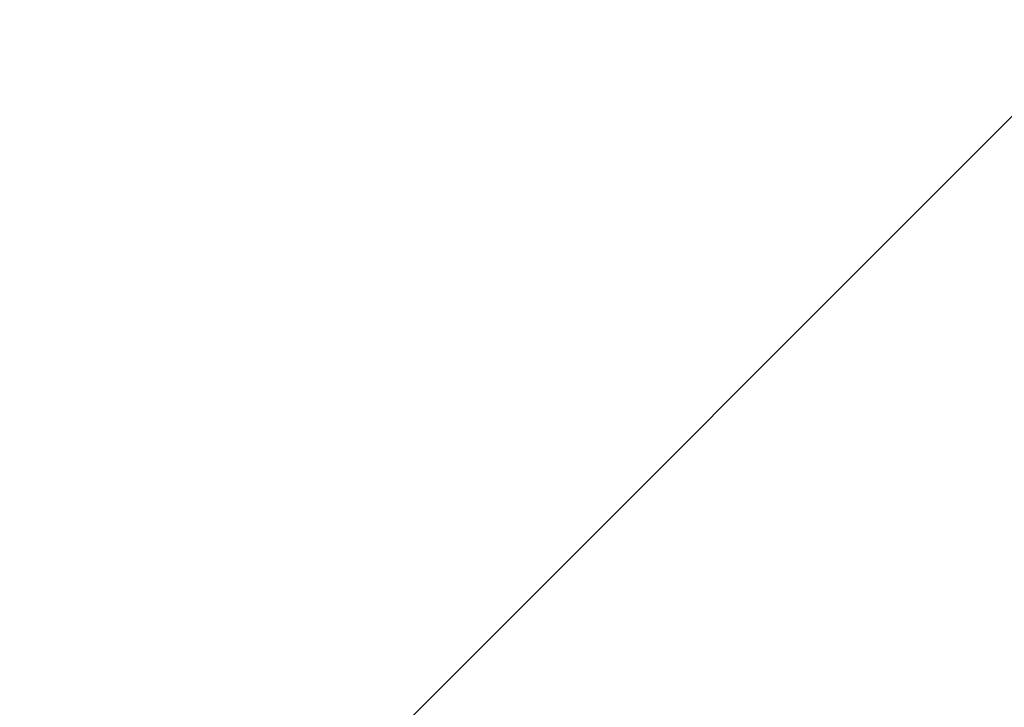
# Model space of a CAD drawing. Header units: millimetres. Extents: x 2605 to 1198744, y 17680 to 73723.
# Tile 108 of 200: x 8514 to 8551, y 52663 to 52689. Entities that reach past the tile are written whole.
import ezdxf

# ---------------------------------------------------------------- set-up
doc = ezdxf.new("R2010")
doc.units = ezdxf.units.MM

msp = doc.modelspace()

# ---------------------------------------------------------------- hatches: boundary and pattern name
at = {"lineweight": 13}
h = msp.add_hatch(dxfattribs=at)
h.set_pattern_fill('ANSI33', color=256, scale=50, style=0)
h.set_pattern_definition([(45, (-21381.03, 16915), (-224.5064, 224.5064), []), (45, (-21156.52, 16915), (-224.5064, 224.5064), [158.75, -79.375])])
h.paths.add_polyline_path([(8673.41118, 52689.15536), (8593.41118, 52689.15536), (8593.41118, 52705.15536), (8553.41118, 52705.15536), (8553.41118, 52707.15536), (8713.41118, 52707.15536), (8713.41118, 52705.15536), (8673.41118, 52705.15536)], flags=16)
edge = h.paths.add_edge_path(flags=16)
edge.add_arc((17408.41302, 53223.98242), 5, 0, 360)
edge = h.paths.add_edge_path(flags=16)
edge.add_arc((17408.41302, 53173.98242), 5, 0, 360)
edge = h.paths.add_edge_path()
edge.add_line((8483.41172, 51049.66842), (8782.03524, 51049.66842))
edge.add_line((8782.03524, 51049.66842), (8778.39869, 52658.15536))
edge.add_arc((8775.39869, 52658.15536), 3, -90, 0.000022, ccw=False)
edge.add_line((8775.39869, 52655.15536), (8772.39869, 52655.15536))
edge.add_line((8772.39869, 52655.15536), (8772.39869, 52695.15536))
edge.add_line((8772.39869, 52695.15536), (8832.39869, 52695.15536))
edge.add_line((8832.39869, 52695.15536), (18702.41302, 52692.35747))
edge.add_line((18702.41302, 52692.35747), (18702.41302, 52699.15536))
edge.add_line((18702.41302, 52699.15536), (18802.41302, 52699.15536))
edge.add_line((18802.41302, 52699.15536), (18802.41302, 52914.15536))
edge.add_line((18802.41302, 52914.15536), (18702.41302, 52914.15536))
edge.add_line((18702.41302, 52914.15536), (18702.41302, 52924.15536))
edge.add_line((18702.41302, 52924.15536), (18802.41302, 52924.15536))
edge.add_line((18802.41302, 52924.15536), (18802.41302, 53149.15536))
edge.add_line((18802.41302, 53149.15536), (17508.41302, 53149.15536))
edge.add_line((17508.41302, 53149.15536), (17508.41302, 53249.15536))
edge.add_line((17508.41302, 53249.15536), (17308.41302, 53249.15536))
edge.add_line((17308.41302, 53249.15536), (17308.41302, 53149.15536))
edge.add_line((17308.41302, 53149.15536), (8483.41118, 53034.15536))
edge.add_line((8483.41118, 53034.15536), (8483.41118, 52684.15536))
edge.add_line((8483.41118, 52684.15536), (8483.41172, 51049.66842))

doc.saveas('drawing.dxf')
